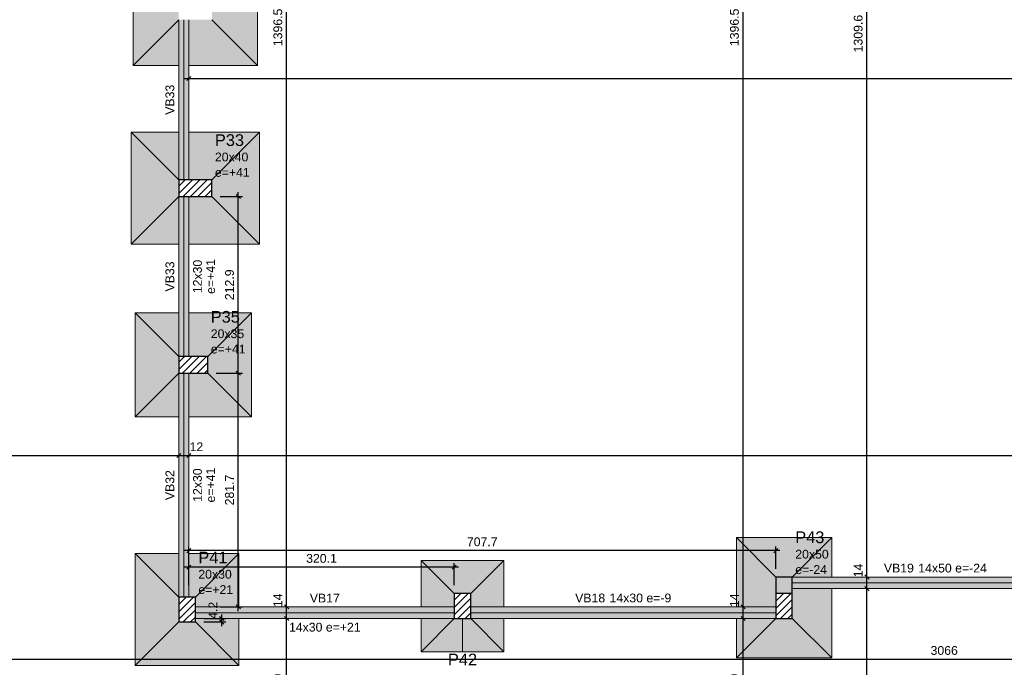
# Model space of a CAD drawing. Header units: millimetres. Extents: x 0 to 119, y 0 to 84.
# Tile 6 of 27: x 24 to 47, y 33 to 49. Entities that reach past the tile are written whole.
import ezdxf

# ---------------------------------------------------------------- set-up
doc = ezdxf.new("R2010")
doc.units = ezdxf.units.MM
doc.header["$MEASUREMENT"] = 0
doc.linetypes.add('NULL', pattern=[0])
doc.layers.get('0').update_dxf_attribs({"lineweight": 18})
for name, color, linetype, lineweight in [('FO-Cotas', 5, 'Continuous', 5), ('FO-Eixos', 5, 'Continuous', 5), ('FO-Hachura das sapatas', 43, 'Continuous', 5), ('FO-Hachura pilar que morre', 106, 'Continuous', 5), ('FO-Hachura pilar que passa', 19, 'Continuous', 5), ('FO-Hachura viga', 43, 'Continuous', 5), ('FO-Pilares', 4, 'Continuous', 30), ('FO-Seção das fundações', 9, 'Continuous', 5), ('FO-Textos das vigas', 7, 'Continuous', 5), ('FO-Textos dos pilares', 7, 'Continuous', 5), ('FO-Vigas', 1, 'Continuous', 20)]:
    doc.layers.add(name, color=color, linetype=linetype, lineweight=lineweight)
doc.styles.add('Arial', font='txt')
doc.dimstyles.new('UM_50.000000', dxfattribs={"dimtxt": 0.18, "dimasz": 0.1, "dimexe": 0.1, "dimexo": 0.2, "dimgap": 0, "dimtad": 1, "dimtih": 1, "dimtoh": 1, "dimdec": 1, "dimlfac": 50, "dimzin": 0, "dimdsep": 46, "dimtxsty": 'Standard', "dimcen": 0.09, "dimdle": 0.1, "dimadec": 1, "dimazin": 2, "dimtfac": 1, "dimtdec": 4, "dimtofl": 0, "dimtmove": 0, "dimatfit": 3, "dimfxl": 1, "dimtolj": 1, "dimarcsym": 0})

# ---------------------------------------------------------------- blocks, each defined once
blk = doc.blocks.new('_Oblique')
at = {"color": 0, "linetype": 'ByBlock', "lineweight": -2}
blk.add_line((-0.5, -0.5), (0.5, 0.5), dxfattribs=at)
blk = doc.blocks.new('*D92')
at = {"layer": 'Defpoints', "color": 0}
for p in [(15.375, 33.68), (76.696, 33.68), (76.696, 33.68)]:
    blk.add_point(p, dxfattribs=at)
at = {"layer": 'FO-Cotas', "color": 0, "lineweight": -2}
blk.add_line((15.275, 33.68), (76.796, 33.68), dxfattribs=at)
at = {"layer": 'FO-Cotas', "color": 0, "lineweight": -2, "xscale": 0.1, "yscale": 0.1, "zscale": 0.1, "rotation": 180}
blk.add_blockref('_Oblique', (15.375, 33.68), dxfattribs=at)
at = {"layer": 'FO-Cotas', "color": 0, "lineweight": -2, "xscale": 0.1, "yscale": 0.1, "zscale": 0.1}
blk.add_blockref('_Oblique', (76.696, 33.68), dxfattribs=at)
at = {"layer": 'FO-Cotas', "color": 7, "insert": (46.035, 33.891), "char_height": 0.2118, "attachment_point": 5, "rotation": 0.0057, "style": 'Arial'}
blk.add_mtext('\\A1;3066', dxfattribs=at)
blk = doc.blocks.new('*D94')
at = {"layer": 'Defpoints', "color": 0}
for p in [(15.375, 38.59), (27.579, 38.59), (27.579, 38.59)]:
    blk.add_point(p, dxfattribs=at)
at = {"layer": 'FO-Cotas', "color": 0, "lineweight": -2}
blk.add_line((15.275, 38.59), (27.679, 38.59), dxfattribs=at)
at = {"layer": 'FO-Cotas', "color": 0, "lineweight": -2, "xscale": 0.1, "yscale": 0.1, "zscale": 0.1, "rotation": 180}
blk.add_blockref('_Oblique', (15.375, 38.59), dxfattribs=at)
at = {"layer": 'FO-Cotas', "color": 0, "lineweight": -2, "xscale": 0.1, "yscale": 0.1, "zscale": 0.1}
blk.add_blockref('_Oblique', (27.579, 38.59), dxfattribs=at)
at = {"layer": 'FO-Cotas', "color": 7, "insert": (21.477, 38.802), "char_height": 0.2118, "attachment_point": 5, "rotation": 0.0057, "style": 'Arial'}
blk.add_mtext('\\A1;610.2', dxfattribs=at)
blk = doc.blocks.new('*D95')
at = {"layer": 'Defpoints', "color": 0}
for p in [(27.579, 38.59), (27.819, 38.59), (27.819, 38.59)]:
    blk.add_point(p, dxfattribs=at)
at = {"layer": 'FO-Cotas', "color": 0, "lineweight": -2}
blk.add_line((27.479, 38.59), (27.919, 38.59), dxfattribs=at)
at = {"layer": 'FO-Cotas', "color": 0, "lineweight": -2, "xscale": 0.1, "yscale": 0.1, "zscale": 0.1, "rotation": 180}
blk.add_blockref('_Oblique', (27.579, 38.59), dxfattribs=at)
at = {"layer": 'FO-Cotas', "color": 0, "lineweight": -2, "xscale": 0.1, "yscale": 0.1, "zscale": 0.1}
blk.add_blockref('_Oblique', (27.819, 38.59), dxfattribs=at)
at = {"layer": 'FO-Cotas', "color": 7, "insert": (28.004, 38.802), "char_height": 0.2118, "attachment_point": 5, "rotation": 0.0057, "style": 'Arial'}
blk.add_mtext('\\A1;12', dxfattribs=at)
blk = doc.blocks.new('*D96')
at = {"layer": 'Defpoints', "color": 0}
for p in [(27.819, 38.59), (70.395, 38.59), (70.395, 38.59)]:
    blk.add_point(p, dxfattribs=at)
at = {"layer": 'FO-Cotas', "color": 0, "lineweight": -2}
blk.add_line((27.719, 38.59), (70.495, 38.59), dxfattribs=at)
at = {"layer": 'FO-Cotas', "color": 0, "lineweight": -2, "xscale": 0.1, "yscale": 0.1, "zscale": 0.1, "rotation": 180}
blk.add_blockref('_Oblique', (27.819, 38.59), dxfattribs=at)
at = {"layer": 'FO-Cotas', "color": 0, "lineweight": -2, "xscale": 0.1, "yscale": 0.1, "zscale": 0.1}
blk.add_blockref('_Oblique', (70.395, 38.59), dxfattribs=at)
at = {"layer": 'FO-Cotas', "color": 7, "insert": (49.107, 38.802), "char_height": 0.2118, "attachment_point": 5, "rotation": 0.0057, "style": 'Arial'}
blk.add_mtext('\\A1;2128.8', dxfattribs=at)
blk = doc.blocks.new('*D109')
at = {"layer": 'Defpoints', "color": 0}
for p in [(27.819, 47.676), (74.235, 47.676), (74.235, 47.676)]:
    blk.add_point(p, dxfattribs=at)
at = {"layer": 'FO-Cotas', "color": 0, "lineweight": -2}
blk.add_line((27.719, 47.676), (74.335, 47.676), dxfattribs=at)
at = {"layer": 'FO-Cotas', "color": 0, "lineweight": -2, "xscale": 0.1, "yscale": 0.1, "zscale": 0.1, "rotation": 180}
blk.add_blockref('_Oblique', (27.819, 47.676), dxfattribs=at)
at = {"layer": 'FO-Cotas', "color": 0, "lineweight": -2, "xscale": 0.1, "yscale": 0.1, "zscale": 0.1}
blk.add_blockref('_Oblique', (74.235, 47.676), dxfattribs=at)
at = {"layer": 'FO-Cotas', "color": 7, "insert": (51.027, 47.887), "char_height": 0.2118, "attachment_point": 5, "rotation": 0.0057, "style": 'Arial'}
blk.add_mtext('\\A1;2320.8', dxfattribs=at)
blk = doc.blocks.new('*D138')
at = {"layer": 'Defpoints', "color": 0}
for p in [(30.179, 34.663), (30.179, 34.663), (30.179, 31.264)]:
    blk.add_point(p, dxfattribs=at)
at = {"layer": 'FO-Cotas', "color": 0, "lineweight": -2}
blk.add_line((30.179, 31.164), (30.179, 34.763), dxfattribs=at)
at = {"layer": 'FO-Cotas', "color": 0, "lineweight": -2, "xscale": 0.1, "yscale": 0.1, "zscale": 0.1}
for p, rotation in [((30.179, 34.663), 90), ((30.179, 31.264), 270)]:
    blk.add_blockref('_Oblique', p, dxfattribs=dict(at, rotation=rotation))
at = {"layer": 'FO-Cotas', "color": 7, "insert": (29.967, 32.963), "char_height": 0.2118, "attachment_point": 5, "rotation": 90, "style": 'Arial'}
blk.add_mtext('\\A1;169.9', dxfattribs=at)
blk = doc.blocks.new('*D139')
at = {"layer": 'Defpoints', "color": 0}
for p in [(30.179, 34.943), (30.179, 34.943), (30.179, 34.663)]:
    blk.add_point(p, dxfattribs=at)
at = {"layer": 'FO-Cotas', "color": 0, "lineweight": -2}
blk.add_line((30.179, 34.563), (30.179, 35.043), dxfattribs=at)
at = {"layer": 'FO-Cotas', "color": 0, "lineweight": -2, "xscale": 0.1, "yscale": 0.1, "zscale": 0.1}
for p, rotation in [((30.179, 34.943), 90), ((30.179, 34.663), 270)]:
    blk.add_blockref('_Oblique', p, dxfattribs=dict(at, rotation=rotation))
at = {"layer": 'FO-Cotas', "color": 7, "insert": (29.967, 35.1), "char_height": 0.2118, "attachment_point": 5, "rotation": 90, "style": 'Arial'}
blk.add_mtext('\\A1;14', dxfattribs=at)
blk = doc.blocks.new('*D140')
at = {"layer": 'Defpoints', "color": 0}
for p in [(30.179, 62.873), (30.179, 62.873), (30.179, 34.943)]:
    blk.add_point(p, dxfattribs=at)
at = {"layer": 'FO-Cotas', "color": 0, "lineweight": -2}
blk.add_line((30.179, 34.843), (30.179, 62.973), dxfattribs=at)
at = {"layer": 'FO-Cotas', "color": 0, "lineweight": -2, "xscale": 0.1, "yscale": 0.1, "zscale": 0.1}
for p, rotation in [((30.179, 62.873), 90), ((30.179, 34.943), 270)]:
    blk.add_blockref('_Oblique', p, dxfattribs=dict(at, rotation=rotation))
at = {"layer": 'FO-Cotas', "color": 7, "insert": (29.967, 48.908), "char_height": 0.2118, "attachment_point": 5, "rotation": 90, "style": 'Arial'}
blk.add_mtext('\\A1;1396.5', dxfattribs=at)
blk = doc.blocks.new('*D146')
at = {"layer": 'Defpoints', "color": 0}
for p in [(41.189, 34.663), (41.189, 34.663), (41.189, 31.264)]:
    blk.add_point(p, dxfattribs=at)
at = {"layer": 'FO-Cotas', "color": 0, "lineweight": -2}
blk.add_line((41.189, 31.164), (41.189, 34.763), dxfattribs=at)
at = {"layer": 'FO-Cotas', "color": 0, "lineweight": -2, "xscale": 0.1, "yscale": 0.1, "zscale": 0.1}
for p, rotation in [((41.189, 34.663), 90), ((41.189, 31.264), 270)]:
    blk.add_blockref('_Oblique', p, dxfattribs=dict(at, rotation=rotation))
at = {"layer": 'FO-Cotas', "color": 7, "insert": (40.977, 32.963), "char_height": 0.2118, "attachment_point": 5, "rotation": 90, "style": 'Arial'}
blk.add_mtext('\\A1;169.9', dxfattribs=at)
blk = doc.blocks.new('*D147')
at = {"layer": 'Defpoints', "color": 0}
for p in [(41.189, 34.943), (41.189, 34.943), (41.189, 34.663)]:
    blk.add_point(p, dxfattribs=at)
at = {"layer": 'FO-Cotas', "color": 0, "lineweight": -2}
blk.add_line((41.189, 34.563), (41.189, 35.043), dxfattribs=at)
at = {"layer": 'FO-Cotas', "color": 0, "lineweight": -2, "xscale": 0.1, "yscale": 0.1, "zscale": 0.1}
for p, rotation in [((41.189, 34.943), 90), ((41.189, 34.663), 270)]:
    blk.add_blockref('_Oblique', p, dxfattribs=dict(at, rotation=rotation))
at = {"layer": 'FO-Cotas', "color": 7, "insert": (40.977, 35.1), "char_height": 0.2118, "attachment_point": 5, "rotation": 90, "style": 'Arial'}
blk.add_mtext('\\A1;14', dxfattribs=at)
blk = doc.blocks.new('*D148')
at = {"layer": 'Defpoints', "color": 0}
for p in [(41.189, 62.873), (41.189, 62.873), (41.189, 34.943)]:
    blk.add_point(p, dxfattribs=at)
at = {"layer": 'FO-Cotas', "color": 0, "lineweight": -2}
blk.add_line((41.189, 34.843), (41.189, 62.973), dxfattribs=at)
at = {"layer": 'FO-Cotas', "color": 0, "lineweight": -2, "xscale": 0.1, "yscale": 0.1, "zscale": 0.1}
for p, rotation in [((41.189, 62.873), 90), ((41.189, 34.943), 270)]:
    blk.add_blockref('_Oblique', p, dxfattribs=dict(at, rotation=rotation))
at = {"layer": 'FO-Cotas', "color": 7, "insert": (40.977, 48.908), "char_height": 0.2118, "attachment_point": 5, "rotation": 90, "style": 'Arial'}
blk.add_mtext('\\A1;1396.5', dxfattribs=at)
blk = doc.blocks.new('*D153')
at = {"layer": 'Defpoints', "color": 0}
for p in [(44.172, 35.383), (44.172, 35.383), (44.172, 28.56)]:
    blk.add_point(p, dxfattribs=at)
at = {"layer": 'FO-Cotas', "color": 0, "lineweight": -2}
blk.add_line((44.172, 28.46), (44.172, 35.483), dxfattribs=at)
at = {"layer": 'FO-Cotas', "color": 0, "lineweight": -2, "xscale": 0.1, "yscale": 0.1, "zscale": 0.1}
for p, rotation in [((44.172, 35.383), 90), ((44.172, 28.56), 270)]:
    blk.add_blockref('_Oblique', p, dxfattribs=dict(at, rotation=rotation))
at = {"layer": 'FO-Cotas', "color": 7, "insert": (43.961, 31.971), "char_height": 0.2118, "attachment_point": 5, "rotation": 90, "style": 'Arial'}
blk.add_mtext('\\A1;341.1', dxfattribs=at)
blk = doc.blocks.new('*D154')
at = {"layer": 'Defpoints', "color": 0}
for p in [(44.172, 35.663), (44.172, 35.663), (44.172, 35.383)]:
    blk.add_point(p, dxfattribs=at)
at = {"layer": 'FO-Cotas', "color": 0, "lineweight": -2}
blk.add_line((44.172, 35.283), (44.172, 35.763), dxfattribs=at)
at = {"layer": 'FO-Cotas', "color": 0, "lineweight": -2, "xscale": 0.1, "yscale": 0.1, "zscale": 0.1}
for p, rotation in [((44.172, 35.663), 90), ((44.172, 35.383), 270)]:
    blk.add_blockref('_Oblique', p, dxfattribs=dict(at, rotation=rotation))
at = {"layer": 'FO-Cotas', "color": 7, "insert": (43.961, 35.82), "char_height": 0.2118, "attachment_point": 5, "rotation": 90, "style": 'Arial'}
blk.add_mtext('\\A1;14', dxfattribs=at)
blk = doc.blocks.new('*D155')
at = {"layer": 'Defpoints', "color": 0}
for p in [(44.172, 61.854), (44.172, 61.854), (44.172, 35.663)]:
    blk.add_point(p, dxfattribs=at)
at = {"layer": 'FO-Cotas', "color": 0, "lineweight": -2}
blk.add_line((44.172, 35.563), (44.172, 61.954), dxfattribs=at)
at = {"layer": 'FO-Cotas', "color": 0, "lineweight": -2, "xscale": 0.1, "yscale": 0.1, "zscale": 0.1}
for p, rotation in [((44.172, 61.854), 90), ((44.172, 35.663), 270)]:
    blk.add_blockref('_Oblique', p, dxfattribs=dict(at, rotation=rotation))
at = {"layer": 'FO-Cotas', "color": 7, "insert": (43.961, 48.758), "char_height": 0.2118, "attachment_point": 5, "rotation": 90, "style": 'Arial'}
blk.add_mtext('\\A1;1309.6', dxfattribs=at)
blk = doc.blocks.new('*D194')
at = {"layer": 'Defpoints', "color": 0}
for p in [(27.819, 35.898), (27.819, 35.263), (34.22, 35.263)]:
    blk.add_point(p, dxfattribs=at)
at = {"layer": 'FO-Cotas', "color": 0, "lineweight": -2}
for p, q in [((34.32, 35.898), (27.719, 35.898)), ((27.819, 35.463), (27.819, 35.998)), ((34.22, 35.463), (34.22, 35.998))]:
    blk.add_line(p, q, dxfattribs=at)
at = {"layer": 'FO-Cotas', "color": 0, "lineweight": -2, "xscale": 0.1, "yscale": 0.1, "zscale": 0.1, "rotation": 180}
blk.add_blockref('_Oblique', (27.819, 35.898), dxfattribs=at)
at = {"layer": 'FO-Cotas', "color": 0, "lineweight": -2, "xscale": 0.1, "yscale": 0.1, "zscale": 0.1}
blk.add_blockref('_Oblique', (34.22, 35.898), dxfattribs=at)
at = {"layer": 'FO-Cotas', "color": 7, "insert": (31.019, 36.11), "char_height": 0.2118, "attachment_point": 5, "rotation": 0.0057, "style": 'Arial'}
blk.add_mtext('\\A1;320.1', dxfattribs=at)
blk = doc.blocks.new('*D195')
at = {"layer": 'Defpoints', "color": 0}
for p in [(27.819, 36.298), (27.819, 35.663), (41.973, 35.663)]:
    blk.add_point(p, dxfattribs=at)
at = {"layer": 'FO-Cotas', "color": 0, "lineweight": -2}
for p, q in [((27.819, 35.863), (27.819, 36.398)), ((41.973, 35.863), (41.973, 36.398)), ((42.073, 36.298), (27.719, 36.298))]:
    blk.add_line(p, q, dxfattribs=at)
at = {"layer": 'FO-Cotas', "color": 0, "lineweight": -2, "xscale": 0.1, "yscale": 0.1, "zscale": 0.1, "rotation": 180}
blk.add_blockref('_Oblique', (27.819, 36.298), dxfattribs=at)
at = {"layer": 'FO-Cotas', "color": 0, "lineweight": -2, "xscale": 0.1, "yscale": 0.1, "zscale": 0.1}
blk.add_blockref('_Oblique', (41.973, 36.298), dxfattribs=at)
at = {"layer": 'FO-Cotas', "color": 7, "insert": (34.896, 36.51), "char_height": 0.2118, "attachment_point": 5, "rotation": 0.0057, "style": 'Arial'}
blk.add_mtext('\\A1;707.7', dxfattribs=at)
blk = doc.blocks.new('*D225')
at = {"layer": 'Defpoints', "color": 0}
for p in [(27.979, 34.663), (27.979, 34.58), (28.614, 34.663)]:
    blk.add_point(p, dxfattribs=at)
at = {"layer": 'FO-Cotas', "color": 0, "lineweight": -2}
for p, q in [((28.614, 34.48), (28.614, 34.763)), ((28.179, 34.663), (28.714, 34.663)), ((28.179, 34.58), (28.714, 34.58))]:
    blk.add_line(p, q, dxfattribs=at)
at = {"layer": 'FO-Cotas', "color": 0, "lineweight": -2, "xscale": 0.1, "yscale": 0.1, "zscale": 0.1}
for p, rotation in [((28.614, 34.663), 90), ((28.614, 34.58), 270)]:
    blk.add_blockref('_Oblique', p, dxfattribs=dict(at, rotation=rotation))
at = {"layer": 'FO-Cotas', "color": 7, "insert": (28.402, 34.86), "char_height": 0.2118, "attachment_point": 5, "rotation": 90, "style": 'Arial'}
blk.add_mtext('\\A1;4.2', dxfattribs=at)
blk = doc.blocks.new('*D235')
at = {"layer": 'Defpoints', "color": 0}
for p in [(28.279, 40.576), (29.014, 40.576), (28.379, 34.943)]:
    blk.add_point(p, dxfattribs=at)
at = {"layer": 'FO-Cotas', "color": 0, "lineweight": -2}
for p, q in [((29.014, 34.843), (29.014, 40.676)), ((28.479, 40.576), (29.114, 40.576)), ((28.579, 34.943), (29.114, 34.943))]:
    blk.add_line(p, q, dxfattribs=at)
at = {"layer": 'FO-Cotas', "color": 0, "lineweight": -2, "xscale": 0.1, "yscale": 0.1, "zscale": 0.1}
for p, rotation in [((29.014, 40.576), 90), ((29.014, 34.943), 270)]:
    blk.add_blockref('_Oblique', p, dxfattribs=dict(at, rotation=rotation))
at = {"layer": 'FO-Cotas', "color": 7, "insert": (28.802, 37.759), "char_height": 0.2118, "attachment_point": 5, "rotation": 90, "style": 'Arial'}
blk.add_mtext('\\A1;281.7', dxfattribs=at)
blk = doc.blocks.new('*D236')
at = {"layer": 'Defpoints', "color": 0}
for p in [(28.379, 44.834), (29.014, 44.834), (28.279, 40.576)]:
    blk.add_point(p, dxfattribs=at)
at = {"layer": 'FO-Cotas', "color": 0, "lineweight": -2}
for p, q in [((29.014, 40.476), (29.014, 44.934)), ((28.579, 44.834), (29.114, 44.834)), ((28.479, 40.576), (29.114, 40.576))]:
    blk.add_line(p, q, dxfattribs=at)
at = {"layer": 'FO-Cotas', "color": 0, "lineweight": -2, "xscale": 0.1, "yscale": 0.1, "zscale": 0.1}
for p, rotation in [((29.014, 44.834), 90), ((29.014, 40.576), 270)]:
    blk.add_blockref('_Oblique', p, dxfattribs=dict(at, rotation=rotation))
at = {"layer": 'FO-Cotas', "color": 7, "insert": (28.802, 42.705), "char_height": 0.2118, "attachment_point": 5, "rotation": 90, "style": 'Arial'}
blk.add_mtext('\\A1;212.9', dxfattribs=at)

msp = doc.modelspace()

# ---------------------------------------------------------------- hatches: boundary and pattern name
at = {"layer": 'FO-Hachura das sapatas', "linetype": 'Continuous'}
h = msp.add_hatch(color=43, dxfattribs=at)
h.paths.add_polyline_path([(29.4786, 47.9926), (29.4786, 50.5926), (26.4786, 50.5926), (26.4786, 47.9926), (29.4786, 47.9926)])
h.paths.add_polyline_path([(27.8186, 47.9926), (27.8186, 49.0926), (28.3786, 49.0926), (28.3786, 49.4926), (27.8186, 49.4926), (27.8186, 50.5926), (27.5786, 50.5926), (27.5786, 47.9926), (27.8186, 47.9926)], flags=0)
h = msp.add_hatch(color=43, dxfattribs=at)
h.paths.add_polyline_path([(29.5286, 43.6842), (29.5286, 46.3842), (26.4286, 46.3842), (26.4286, 43.6842), (29.5286, 43.6842)])
h.paths.add_polyline_path([(27.8186, 46.3842), (27.5786, 46.3842), (27.5786, 45.2342), (27.8186, 45.2342), (27.8186, 46.3842)], flags=0)
h.paths.add_polyline_path([(28.3786, 45.2342), (27.5786, 45.2342), (27.5786, 44.8342), (28.3786, 44.8342), (28.3786, 45.2342)], flags=0)
h.paths.add_polyline_path([(27.8186, 44.8342), (27.5786, 44.8342), (27.5786, 43.6842), (27.8186, 43.6842), (27.8186, 44.8342)], flags=0)
h = msp.add_hatch(color=43, dxfattribs=at)
h.paths.add_polyline_path([(29.3286, 39.5256), (29.3286, 42.0256), (26.5286, 42.0256), (26.5286, 39.5256), (29.3286, 39.5256)])
h.paths.add_polyline_path([(27.8186, 39.5256), (27.8186, 40.5756), (28.2786, 40.5756), (28.2786, 40.9756), (27.8186, 40.9756), (27.8186, 42.0256), (27.5786, 42.0256), (27.5786, 39.5256), (27.8186, 39.5256)], flags=0)
h = msp.add_hatch(color=43, dxfattribs=at)
h.paths.add_polyline_path([(41.0226, 33.7126), (43.3226, 33.7126), (43.3226, 36.6126), (41.0226, 36.6126), (41.0226, 33.7126)])
h.paths.add_polyline_path([(43.3226, 35.6626), (42.3724, 35.6626), (42.3724, 35.3826), (43.3226, 35.3826), (43.3226, 35.6626)], flags=0)
h.paths.add_polyline_path([(41.9726, 34.6628), (42.3724, 34.6628), (42.3724, 35.6626), (41.9726, 35.6626), (41.9726, 34.9426), (41.0226, 34.9426), (41.0226, 34.6626), (41.9726, 34.6626), (41.9726, 34.6628)], flags=0)
h = msp.add_hatch(color=43, dxfattribs=at)
h.paths.add_polyline_path([(26.5286, 33.5296), (29.0286, 33.5296), (29.0286, 36.2296), (26.5286, 36.2296), (26.5286, 33.5296)])
h.paths.add_polyline_path([(27.8186, 35.1796), (27.8186, 36.2296), (27.5786, 36.2296), (27.5786, 34.5796), (27.9786, 34.5796), (27.9786, 34.6626), (29.0286, 34.6626), (29.0286, 34.9426), (27.9786, 34.9426), (27.9786, 35.1796), (27.8186, 35.1796)], flags=0)
h = msp.add_hatch(color=43, dxfattribs=at)
h.paths.add_polyline_path([(33.4198, 33.8626), (35.4198, 33.8626), (35.4198, 36.0626), (33.4198, 36.0626), (33.4198, 33.8626)])
h.paths.add_polyline_path([(34.2198, 35.2626), (34.2198, 34.9426), (33.4198, 34.9426), (33.4198, 34.6626), (35.4198, 34.6626), (35.4198, 34.9426), (34.6198, 34.9426), (34.6198, 35.2626), (34.2198, 35.2626)], flags=0)
at = {"layer": 'FO-Hachura pilar que morre', "linetype": 'Continuous'}
msp.add_hatch(color=106, dxfattribs=at).paths.add_polyline_path([(42.3724, 35.6626), (41.9726, 35.6626), (41.9726, 35.2626), (42.3724, 35.2626), (42.3724, 35.6626)])
at = {"layer": 'FO-Hachura pilar que passa', "linetype": 'Continuous'}
h = msp.add_hatch(dxfattribs=at)
h.set_pattern_fill('ANSI31', color=19, style=0)
h.paths.add_polyline_path([(28.3786, 44.8342), (28.3786, 45.0342), (28.3786, 45.2342), (27.9786, 45.2342), (27.5786, 45.2342), (27.5786, 45.0342), (27.5786, 44.8342), (27.9786, 44.8342)])
h = msp.add_hatch(dxfattribs=at)
h.set_pattern_fill('ANSI31', color=19, style=0)
h.paths.add_polyline_path([(28.2786, 40.5756), (28.2786, 40.7756), (28.2786, 40.9756), (27.9286, 40.9756), (27.5786, 40.9756), (27.5786, 40.7756), (27.5786, 40.5756), (27.9286, 40.5756)])
h = msp.add_hatch(dxfattribs=at)
h.set_pattern_fill('ANSI31', color=19, style=0)
h.paths.add_polyline_path([(27.5786, 34.5796), (27.7786, 34.5796), (27.9786, 34.5796), (27.9786, 34.8796), (27.9786, 35.1796), (27.7786, 35.1796), (27.5786, 35.1796), (27.5786, 34.8796)])
h = msp.add_hatch(dxfattribs=at)
h.set_pattern_fill('ANSI31', color=19, style=0)
h.paths.add_polyline_path([(34.2198, 34.6626), (34.4198, 34.6626), (34.6198, 34.6626), (34.6198, 34.9626), (34.6198, 35.2626), (34.4198, 35.2626), (34.2198, 35.2626), (34.2198, 34.9626)])
h = msp.add_hatch(dxfattribs=at)
h.set_pattern_fill('ANSI31', color=19, style=0)
h.paths.add_polyline_path([(42.3724, 35.2626), (41.9726, 35.2626), (41.9726, 34.6628), (42.3724, 34.6628), (42.3724, 35.2626)])
at = {"layer": 'FO-Hachura viga', "linetype": 'Continuous'}
for points in [[(27.8188, 49.0926), (27.8188, 49.0926), (27.5788, 49.0926), (27.5788, 45.2344), (27.8188, 45.2344), (27.8188, 49.0926)], [(27.8188, 44.8344), (27.8188, 44.8344), (27.5788, 44.8344), (27.5788, 40.9756), (27.8188, 40.9756), (27.8188, 44.8344)], [(27.8188, 40.5756), (27.8188, 40.5756), (27.5788, 40.5756), (27.5788, 35.1796), (27.8188, 35.1796), (27.8188, 40.5756)], [(49.2754, 35.6628), (49.2754, 35.6628), (42.3726, 35.6628), (42.3726, 35.3826), (49.2754, 35.3826), (49.2754, 35.6628)], [(34.2198, 34.9426), (34.2198, 34.9426), (27.9788, 34.9426), (27.9788, 34.6628), (34.2198, 34.6628), (34.2198, 34.9426)], [(34.6198, 34.9428), (34.6198, 34.9428), (34.6198, 34.6628), (41.9726, 34.6628), (41.9726, 34.9428), (34.6198, 34.9428)]]:
    msp.add_hatch(color=43, dxfattribs=at).paths.add_polyline_path(points)

# ---------------------------------------------------------------- linework, layer by layer
at = {"layer": 'FO-Cotas', "linetype": 'Continuous'}
msp.add_line((34.4196, 34.6626), (34.4196, 33.8719), dxfattribs=at)
at = {"layer": 'FO-Eixos'}
for p, q in [((27.6986, 45.2342), (27.6986, 49.0926)), ((27.6986, 40.9756), (27.6986, 44.8342)), ((27.6986, 35.1796), (27.6986, 40.5756)), ((42.3726, 35.5226), (49.2752, 35.5226)), ((27.9786, 34.8026), (34.2198, 34.8026)), ((34.6198, 34.8026), (41.9726, 34.8026))]:
    msp.add_line(p, q, dxfattribs=at)
at = {"layer": 'FO-Pilares'}
msp.add_line((42.3726, 35.2626), (41.9726, 35.2626), dxfattribs=at)
for points in [[(28.3786, 44.8342), (28.3786, 45.0342), (28.3786, 45.2342), (27.9786, 45.2342), (27.5786, 45.2342), (27.5786, 45.0342), (27.5786, 44.8342), (27.9786, 44.8342), (28.3786, 44.8342)], [(28.2786, 40.5756), (28.2786, 40.7756), (28.2786, 40.9756), (27.9286, 40.9756), (27.5786, 40.9756), (27.5786, 40.7756), (27.5786, 40.5756), (27.9286, 40.5756), (28.2786, 40.5756)], [(41.9726, 35.6626), (41.9726, 34.6628), (42.3724, 34.6628), (42.3724, 35.6626), (41.9726, 35.6626)], [(27.5786, 34.5796), (27.7786, 34.5796), (27.9786, 34.5796), (27.9786, 34.8796), (27.9786, 35.1796), (27.7786, 35.1796), (27.5786, 35.1796), (27.5786, 34.8796), (27.5786, 34.5796)], [(34.2198, 34.6626), (34.4198, 34.6626), (34.6198, 34.6626), (34.6198, 34.9626), (34.6198, 35.2626), (34.4198, 35.2626), (34.2198, 35.2626), (34.2198, 34.9626), (34.2198, 34.6626)]]:
    msp.add_lwpolyline(points, close=True, dxfattribs=at)
at = {"layer": 'FO-Seção das fundações'}
for p, q in [((26.4786, 47.9926), (27.5786, 49.0926)), ((29.4786, 47.9926), (28.3786, 49.0926)), ((26.4286, 46.3842), (27.5786, 45.2342)), ((29.5286, 46.3842), (28.3786, 45.2342)), ((26.4286, 43.6842), (27.5786, 44.8342)), ((29.5286, 43.6842), (28.3786, 44.8342)), ((26.5286, 42.0256), (27.5786, 40.9756)), ((29.3286, 42.0256), (28.2786, 40.9756)), ((26.5286, 39.5256), (27.5786, 40.5756)), ((29.3286, 39.5256), (28.2786, 40.5756)), ((41.0226, 36.6126), (41.9726, 35.6626)), ((43.3226, 36.6126), (42.3726, 35.6626)), ((26.5286, 36.2296), (27.5786, 35.1796)), ((29.0286, 36.2296), (27.9786, 35.1796)), ((33.4198, 36.0626), (34.2198, 35.2626)), ((35.4198, 36.0626), (34.6198, 35.2626)), ((26.5286, 33.5296), (27.5786, 34.5796)), ((29.0286, 33.5296), (27.9786, 34.5796)), ((33.4198, 33.8626), (34.2198, 34.6626)), ((35.4198, 33.8626), (34.6198, 34.6626)), ((41.0226, 33.7126), (41.9726, 34.6626)), ((43.3226, 33.7126), (42.3726, 34.6626))]:
    msp.add_line(p, q, dxfattribs=at)
for points in [[(26.4786, 50.5926), (26.4786, 47.9926)], [(29.4786, 47.9926), (29.4786, 50.5926)], [(27.5786, 47.9926), (26.4786, 47.9926)], [(29.4786, 47.9926), (27.8186, 47.9926)], [(26.4286, 46.3842), (26.4286, 43.6842)], [(26.4286, 46.3842), (27.5786, 46.3842)], [(27.8186, 46.3842), (29.5286, 46.3842)], [(29.5286, 43.6842), (29.5286, 46.3842)], [(27.5786, 43.6842), (26.4286, 43.6842)], [(29.5286, 43.6842), (27.8186, 43.6842)], [(26.5286, 42.0256), (26.5286, 39.5256)], [(26.5286, 42.0256), (27.5786, 42.0256)], [(27.8186, 42.0256), (29.3286, 42.0256)], [(29.3286, 39.5256), (29.3286, 42.0256)], [(27.5786, 39.5256), (26.5286, 39.5256)], [(29.3286, 39.5256), (27.8186, 39.5256)], [(41.0226, 36.6126), (41.0226, 34.9426)], [(41.0226, 36.6126), (43.3226, 36.6126)], [(43.3226, 35.6626), (43.3226, 36.6126)], [(26.5286, 36.2296), (26.5286, 33.5296)], [(26.5286, 36.2296), (27.5786, 36.2296)], [(27.8186, 36.2296), (29.0286, 36.2296)], [(29.0286, 34.9426), (29.0286, 36.2296)], [(33.4198, 36.0626), (33.4198, 34.9426)], [(33.4198, 36.0626), (35.4198, 36.0626)], [(35.4198, 34.9426), (35.4198, 36.0626)], [(43.3226, 33.7126), (43.3226, 35.3826)], [(29.0286, 33.5296), (29.0286, 34.6626)], [(33.4198, 34.6626), (33.4198, 33.8626)], [(35.4198, 33.8626), (35.4198, 34.6626)], [(41.0226, 34.6626), (41.0226, 33.7126)], [(35.4198, 33.8626), (33.4198, 33.8626)], [(29.0286, 33.5296), (26.5286, 33.5296)], [(43.3226, 33.7126), (41.0226, 33.7126)]]:
    msp.add_lwpolyline(points, dxfattribs=at)
at = {"layer": 'FO-Vigas'}
for p, q in [((27.5786, 45.2342), (27.5786, 49.0926)), ((27.8186, 45.2342), (27.8186, 49.0926)), ((27.5786, 40.9756), (27.5786, 44.8342)), ((27.8186, 40.9756), (27.8186, 44.8342)), ((27.5786, 35.1796), (27.5786, 40.5756)), ((27.8186, 35.1796), (27.8186, 40.5756)), ((42.3724, 35.6626), (49.2754, 35.6626)), ((42.3724, 35.3826), (49.2754, 35.3826)), ((27.9786, 34.9426), (34.2198, 34.9426)), ((34.6198, 34.9426), (41.9726, 34.9426)), ((27.9786, 34.6626), (34.2198, 34.6626)), ((34.6198, 34.6626), (41.9726, 34.6626))]:
    msp.add_line(p, q, dxfattribs=at)

# ---------------------------------------------------------------- texts
at = {"layer": 'FO-Textos das vigas', "linetype": 'NULL', "char_height": 0.2118, "attachment_point": 8, "rotation": 90.00021, "line_spacing_factor": 0.798, "style": 'Arial'}
for s, insert, width in [('VB33', (27.4727, 47.1636), 1.418848), ('VB33', (27.4727, 42.9046), 1.418848), ('12x30', (28.1367, 42.9046), 1.580273), ('e=+41', (28.4537, 42.9046), 1.645127), ('12x30', (28.1367, 37.8776), 1.580273), ('e=+41', (28.4537, 37.8776), 1.645127), ('VB32', (27.4727, 37.8776), 1.418848)]:
    msp.add_mtext(s, dxfattribs=dict(at, insert=insert, width=width))
at = {"layer": 'FO-Textos das vigas', "linetype": 'NULL', "char_height": 0.2118, "line_spacing_factor": 0.798, "style": 'Arial'}
for s, insert, width, attachment_point in [('VB19', (45.3046, 35.7685), 1.418848, 9), ('14x50 e=-24', (45.4106, 35.7685), 3.240977, 7), ('VB17', (31.0996, 35.0485), 1.418848, 8), ('VB18', (37.8596, 35.0485), 1.418848, 9), ('14x30 e=-9', (37.9656, 35.0485), 2.918408, 7), ('14x30 e=+21', (31.0996, 34.3445), 3.386543, 8)]:
    msp.add_mtext(s, dxfattribs=dict(at, insert=insert, width=width, attachment_point=attachment_point))
at = {"layer": 'FO-Textos dos pilares', "linetype": 'NULL', "line_spacing_factor": 0.798, "style": 'Arial'}
for s, insert, char_height, width, attachment_point in [('P33', (28.4496, 46.0458), 0.2824, 1.387852, 7), ('20x40', (28.4496, 45.6755), 0.2118, 1.580273, 7), ('e=+41', (28.4496, 45.3045), 0.2118, 1.645127, 7), ('P35', (28.3496, 41.7878), 0.2824, 1.387852, 7), ('20x35', (28.3496, 41.4165), 0.2118, 1.580273, 7), ('e=+41', (28.3496, 41.0465), 0.2118, 1.645127, 7), ('P43', (42.4436, 36.4748), 0.2824, 1.387852, 7), ('P41', (28.0496, 35.9918), 0.2824, 1.387852, 7), ('20x50', (42.4436, 36.1035), 0.2118, 1.580273, 7), ('20x30', (28.0496, 35.6205), 0.2118, 1.580273, 7), ('e=-24', (42.4436, 35.7335), 0.2118, 1.499561, 7), ('e=+21', (28.0496, 35.2505), 0.2118, 1.645127, 7), ('P42', (34.4196, 33.5328), 0.2824, 1.387852, 8)]:
    msp.add_mtext(s, dxfattribs=dict(at, insert=insert, char_height=char_height, width=width, attachment_point=attachment_point))

# ---------------------------------------------------------------- dimensions: what is measured, and where the dimension line sits
at = {"layer": 'FO-Cotas'}
for base, p1, p2, override, picture, middle in [((30.1786, 62.8728), (30.1786, 34.9426), (30.1786, 62.8728), {"dimtxt": 0.2118, "dimasz": 0.1, "dimexe": 0.1, "dimexo": 0.2, "dimtad": 1, "dimtih": 0, "dimtoh": 0, "dimdec": 1, "dimlfac": 50, "dimzin": 8, "dimtxsty": 'Arial', "dimblk": 'Oblique', "dimblk1": 'Oblique', "dimblk2": 'Oblique', "dimsah": 1, "dimdle": 0.1, "dimse1": 1, "dimse2": 1, "dimclrt": 7, "dimadec": 1, "dimazin": 3, "dimtmove": 2, "dimldrblk": 'Oblique'}, '*D140', (29.9668, 48.9077)), ((41.1886, 62.8728), (41.1886, 34.9426), (41.1886, 62.8728), {"dimtxt": 0.2118, "dimasz": 0.1, "dimexe": 0.1, "dimexo": 0.2, "dimtad": 1, "dimtih": 0, "dimtoh": 0, "dimdec": 1, "dimlfac": 50, "dimzin": 8, "dimtxsty": 'Arial', "dimblk": 'Oblique', "dimblk1": 'Oblique', "dimblk2": 'Oblique', "dimsah": 1, "dimdle": 0.1, "dimse1": 1, "dimse2": 1, "dimclrt": 7, "dimadec": 1, "dimazin": 3, "dimtmove": 2, "dimldrblk": 'Oblique'}, '*D148', (40.9768, 48.9077)), ((44.1724, 61.8542), (44.1724, 35.6626), (44.1724, 61.8542), {"dimtxt": 0.2118, "dimasz": 0.1, "dimexe": 0.1, "dimexo": 0.2, "dimtad": 1, "dimtih": 0, "dimtoh": 0, "dimdec": 1, "dimlfac": 50, "dimzin": 8, "dimtxsty": 'Arial', "dimblk": 'Oblique', "dimblk1": 'Oblique', "dimblk2": 'Oblique', "dimsah": 1, "dimdle": 0.1, "dimse1": 1, "dimse2": 1, "dimclrt": 7, "dimadec": 1, "dimazin": 3, "dimtmove": 2, "dimldrblk": 'Oblique'}, '*D155', (43.9606, 48.7584)), ((29.014, 44.8342), (28.2786, 40.5756), (28.3786, 44.8342), {"dimtxt": 0.2118, "dimasz": 0.1, "dimexe": 0.1, "dimexo": 0.2, "dimtad": 1, "dimtih": 0, "dimtoh": 0, "dimdec": 1, "dimlfac": 50, "dimzin": 8, "dimtxsty": 'Arial', "dimblk": 'Oblique', "dimblk1": 'Oblique', "dimblk2": 'Oblique', "dimsah": 1, "dimdle": 0.1, "dimse1": 0, "dimse2": 0, "dimclrt": 7, "dimadec": 1, "dimazin": 3, "dimtmove": 2, "dimldrblk": 'Oblique'}, '*D236', (28.8022, 42.7049)), ((29.0140426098, 40.5755880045), (28.3786426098, 34.9425880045), (28.2786426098, 40.5755880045), {"dimtxt": 0.2118, "dimasz": 0.1, "dimexe": 0.1, "dimexo": 0.2, "dimtad": 1, "dimtih": 0, "dimtoh": 0, "dimdec": 1, "dimlfac": 50, "dimzin": 8, "dimtxsty": 'Arial', "dimblk": 'Oblique', "dimblk1": 'Oblique', "dimblk2": 'Oblique', "dimsah": 1, "dimdle": 0.1, "dimse1": 0, "dimse2": 0, "dimclrt": 7, "dimadec": 1, "dimazin": 3, "dimtmove": 2, "dimldrblk": 'Oblique'}, '*D235', (28.8022426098, 37.7590880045)), ((44.1724, 35.6626), (44.1724, 35.3826), (44.1724, 35.6626), {"dimtxt": 0.2118, "dimasz": 0.1, "dimexe": 0.1, "dimexo": 0.2, "dimtad": 1, "dimtih": 0, "dimtoh": 0, "dimdec": 1, "dimlfac": 50, "dimzin": 8, "dimtxsty": 'Arial', "dimblk": 'Oblique', "dimblk1": 'Oblique', "dimblk2": 'Oblique', "dimsah": 1, "dimdle": 0.1, "dimse1": 1, "dimse2": 1, "dimclrt": 7, "dimadec": 1, "dimazin": 3, "dimtmove": 2, "dimldrblk": 'Oblique'}, '*D154', (43.9606, 35.8199)), ((44.1724, 35.3826), (44.1724, 28.5604), (44.1724, 35.3826), {"dimtxt": 0.2118, "dimasz": 0.1, "dimexe": 0.1, "dimexo": 0.2, "dimtad": 1, "dimtih": 0, "dimtoh": 0, "dimdec": 1, "dimlfac": 50, "dimzin": 8, "dimtxsty": 'Arial', "dimblk": 'Oblique', "dimblk1": 'Oblique', "dimblk2": 'Oblique', "dimsah": 1, "dimdle": 0.1, "dimse1": 1, "dimse2": 1, "dimclrt": 7, "dimadec": 1, "dimazin": 3, "dimtmove": 2, "dimldrblk": 'Oblique'}, '*D153', (43.9606, 31.9715)), ((30.1786, 34.9426), (30.1786, 34.6626), (30.1786, 34.9426), {"dimtxt": 0.2118, "dimasz": 0.1, "dimexe": 0.1, "dimexo": 0.2, "dimtad": 1, "dimtih": 0, "dimtoh": 0, "dimdec": 1, "dimlfac": 50, "dimzin": 8, "dimtxsty": 'Arial', "dimblk": 'Oblique', "dimblk1": 'Oblique', "dimblk2": 'Oblique', "dimsah": 1, "dimdle": 0.1, "dimse1": 1, "dimse2": 1, "dimclrt": 7, "dimadec": 1, "dimazin": 3, "dimtmove": 2, "dimldrblk": 'Oblique'}, '*D139', (29.9668, 35.0999)), ((41.1886, 34.9426), (41.1886, 34.6626), (41.1886, 34.9426), {"dimtxt": 0.2118, "dimasz": 0.1, "dimexe": 0.1, "dimexo": 0.2, "dimtad": 1, "dimtih": 0, "dimtoh": 0, "dimdec": 1, "dimlfac": 50, "dimzin": 8, "dimtxsty": 'Arial', "dimblk": 'Oblique', "dimblk1": 'Oblique', "dimblk2": 'Oblique', "dimsah": 1, "dimdle": 0.1, "dimse1": 1, "dimse2": 1, "dimclrt": 7, "dimadec": 1, "dimazin": 3, "dimtmove": 2, "dimldrblk": 'Oblique'}, '*D147', (40.9768, 35.0999)), ((28.6140426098, 34.6625880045), (27.9786426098, 34.5795880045), (27.9786426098, 34.6625880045), {"dimtxt": 0.2118, "dimasz": 0.1, "dimexe": 0.1, "dimexo": 0.2, "dimtad": 1, "dimtih": 0, "dimtoh": 0, "dimdec": 1, "dimlfac": 50, "dimzin": 8, "dimtxsty": 'Arial', "dimblk": 'Oblique', "dimblk1": 'Oblique', "dimblk2": 'Oblique', "dimsah": 1, "dimdle": 0.1, "dimse1": 0, "dimse2": 0, "dimclrt": 7, "dimadec": 1, "dimazin": 3, "dimtmove": 2, "dimldrblk": 'Oblique'}, '*D225', (28.4022426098, 34.8601638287)), ((30.1786, 34.6626), (30.1786, 31.2638), (30.1786, 34.6626), {"dimtxt": 0.2118, "dimasz": 0.1, "dimexe": 0.1, "dimexo": 0.2, "dimtad": 1, "dimtih": 0, "dimtoh": 0, "dimdec": 1, "dimlfac": 50, "dimzin": 8, "dimtxsty": 'Arial', "dimblk": 'Oblique', "dimblk1": 'Oblique', "dimblk2": 'Oblique', "dimsah": 1, "dimdle": 0.1, "dimse1": 1, "dimse2": 1, "dimclrt": 7, "dimadec": 1, "dimazin": 3, "dimtmove": 2, "dimldrblk": 'Oblique'}, '*D138', (29.9668, 32.9632)), ((41.1886, 34.6626), (41.1886, 31.2638), (41.1886, 34.6626), {"dimtxt": 0.2118, "dimasz": 0.1, "dimexe": 0.1, "dimexo": 0.2, "dimtad": 1, "dimtih": 0, "dimtoh": 0, "dimdec": 1, "dimlfac": 50, "dimzin": 8, "dimtxsty": 'Arial', "dimblk": 'Oblique', "dimblk1": 'Oblique', "dimblk2": 'Oblique', "dimsah": 1, "dimdle": 0.1, "dimse1": 1, "dimse2": 1, "dimclrt": 7, "dimadec": 1, "dimazin": 3, "dimtmove": 2, "dimldrblk": 'Oblique'}, '*D146', (40.9768, 32.9632))]:
    dim = msp.add_linear_dim(base=base, p1=p1, p2=p2, angle=90, dimstyle='UM_50.000000', override=override, dxfattribs=at)
    dim.commit()
    dim.dimension.update_dxf_attribs({"geometry": picture, "text_midpoint": middle, "dimtype": 160, "text_rotation": 90})
for base, p1, p2, override, picture, middle in [((74.2348, 47.6756), (27.8186, 47.6756), (74.2348, 47.6756), {"dimtxt": 0.2118, "dimasz": 0.1, "dimexe": 0.1, "dimexo": 0.2, "dimtad": 1, "dimtih": 0, "dimtoh": 0, "dimdec": 1, "dimlfac": 50, "dimzin": 8, "dimtxsty": 'Arial', "dimblk": 'Oblique', "dimblk1": 'Oblique', "dimblk2": 'Oblique', "dimsah": 1, "dimdle": 0.1, "dimse1": 1, "dimse2": 1, "dimclrt": 7, "dimadec": 1, "dimazin": 3, "dimtmove": 2, "dimldrblk": 'Oblique'}, '*D109', (51.0267, 47.8874)), ((27.5786, 38.5904), (15.3752, 38.5904), (27.5786, 38.5904), {"dimtxt": 0.2118, "dimasz": 0.1, "dimexe": 0.1, "dimexo": 0.2, "dimtad": 1, "dimtih": 0, "dimtoh": 0, "dimdec": 1, "dimlfac": 50, "dimzin": 8, "dimtxsty": 'Arial', "dimblk": 'Oblique', "dimblk1": 'Oblique', "dimblk2": 'Oblique', "dimsah": 1, "dimdle": 0.1, "dimse1": 1, "dimse2": 1, "dimclrt": 7, "dimadec": 1, "dimazin": 3, "dimtmove": 2, "dimldrblk": 'Oblique'}, '*D94', (21.4769, 38.8022)), ((27.8186, 38.5904), (27.5786, 38.5904), (27.8186, 38.5904), {"dimtxt": 0.2118, "dimasz": 0.1, "dimexe": 0.1, "dimexo": 0.2, "dimtad": 1, "dimtih": 0, "dimtoh": 0, "dimdec": 1, "dimlfac": 50, "dimzin": 8, "dimtxsty": 'Arial', "dimblk": 'Oblique', "dimblk1": 'Oblique', "dimblk2": 'Oblique', "dimsah": 1, "dimdle": 0.1, "dimse1": 1, "dimse2": 1, "dimclrt": 7, "dimadec": 1, "dimazin": 3, "dimtmove": 2, "dimldrblk": 'Oblique'}, '*D95', (28.0039, 38.8022)), ((70.3952, 38.5904), (27.8186, 38.5904), (70.3952, 38.5904), {"dimtxt": 0.2118, "dimasz": 0.1, "dimexe": 0.1, "dimexo": 0.2, "dimtad": 1, "dimtih": 0, "dimtoh": 0, "dimdec": 1, "dimlfac": 50, "dimzin": 8, "dimtxsty": 'Arial', "dimblk": 'Oblique', "dimblk1": 'Oblique', "dimblk2": 'Oblique', "dimsah": 1, "dimdle": 0.1, "dimse1": 1, "dimse2": 1, "dimclrt": 7, "dimadec": 1, "dimazin": 3, "dimtmove": 2, "dimldrblk": 'Oblique'}, '*D96', (49.1069, 38.8022)), ((27.8186, 36.298), (41.9726, 35.6626), (27.8186, 35.6626), {"dimtxt": 0.2118, "dimasz": 0.1, "dimexe": 0.1, "dimexo": 0.2, "dimtad": 1, "dimtih": 0, "dimtoh": 0, "dimdec": 1, "dimlfac": 50, "dimzin": 8, "dimtxsty": 'Arial', "dimblk": 'Oblique', "dimblk1": 'Oblique', "dimblk2": 'Oblique', "dimsah": 1, "dimdle": 0.1, "dimse1": 0, "dimse2": 0, "dimclrt": 7, "dimadec": 1, "dimazin": 3, "dimtmove": 2, "dimldrblk": 'Oblique'}, '*D195', (34.8956, 36.5098)), ((27.8186, 35.898), (34.2198, 35.2626), (27.8186, 35.2626), {"dimtxt": 0.2118, "dimasz": 0.1, "dimexe": 0.1, "dimexo": 0.2, "dimtad": 1, "dimtih": 0, "dimtoh": 0, "dimdec": 1, "dimlfac": 50, "dimzin": 8, "dimtxsty": 'Arial', "dimblk": 'Oblique', "dimblk1": 'Oblique', "dimblk2": 'Oblique', "dimsah": 1, "dimdle": 0.1, "dimse1": 0, "dimse2": 0, "dimclrt": 7, "dimadec": 1, "dimazin": 3, "dimtmove": 2, "dimldrblk": 'Oblique'}, '*D194', (31.0192, 36.1098)), ((76.6956, 33.6796), (15.3752, 33.6796), (76.6956, 33.6796), {"dimtxt": 0.2118, "dimasz": 0.1, "dimexe": 0.1, "dimexo": 0.2, "dimtad": 1, "dimtih": 0, "dimtoh": 0, "dimdec": 1, "dimlfac": 50, "dimzin": 8, "dimtxsty": 'Arial', "dimblk": 'Oblique', "dimblk1": 'Oblique', "dimblk2": 'Oblique', "dimsah": 1, "dimdle": 0.1, "dimse1": 1, "dimse2": 1, "dimclrt": 7, "dimadec": 1, "dimazin": 3, "dimtmove": 2, "dimldrblk": 'Oblique'}, '*D92', (46.0354, 33.8914))]:
    dim = msp.add_linear_dim(base=base, p1=p1, p2=p2, dimstyle='UM_50.000000', override=override, dxfattribs=at)
    dim.commit()
    dim.dimension.update_dxf_attribs({"geometry": picture, "text_midpoint": middle, "dimtype": 160, "text_rotation": 0.00573})

doc.saveas('drawing.dxf')
